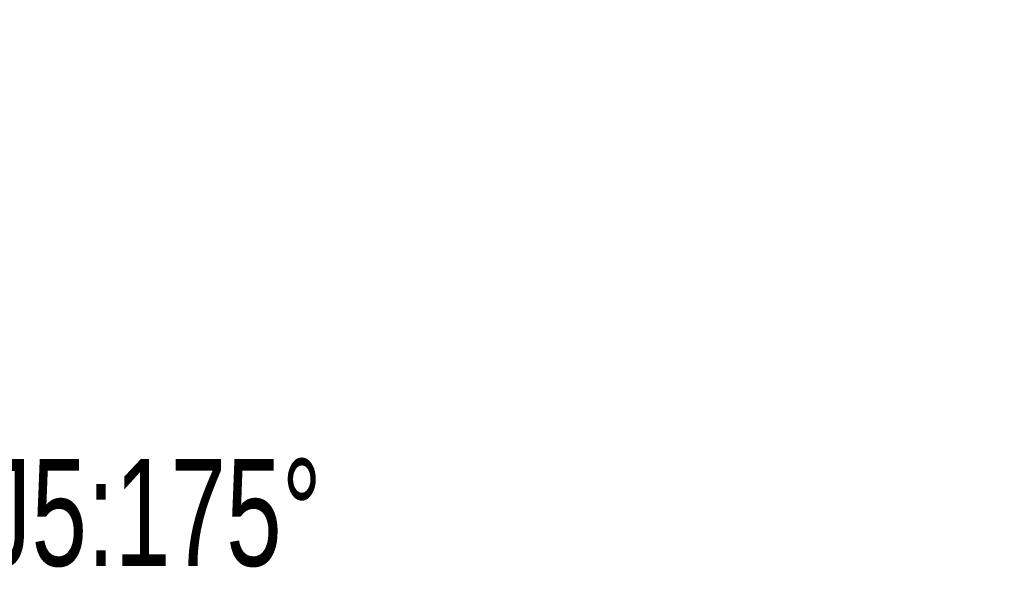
# Model space of a CAD drawing. Header units: millimetres. Extents: x 0 to 840, y 0 to 594.
# Tile 22 of 28: x 476 to 541, y 378 to 414. Entities that reach past the tile are written whole.
import ezdxf

# ---------------------------------------------------------------- set-up
doc = ezdxf.new("R2010")
doc.units = ezdxf.units.MM
doc.linetypes.add('CENTERX2', pattern=[20.32, 12.7, -2.54, 2.54, -2.54])
doc.layers.get('0').update_dxf_attribs({"lineweight": 18})
doc.layers.add('标注层', color=150, linetype='Continuous', lineweight=18)
doc.styles.add('SLDTEXTSTYLE1', font='txt', dxfattribs={"width": 0.7})
doc.dimstyles.new('SLDDIMSTYLE1', dxfattribs={"dimtxt": 7, "dimasz": 4, "dimexe": 0, "dimexo": 0.0625, "dimgap": 1.75, "dimtad": 0, "dimtih": 1, "dimtoh": 1, "dimdec": 0, "dimlfac": 10, "dimrnd": 1e-09, "dimzin": 12, "dimdsep": 46, "dimtxsty": 'SLDTEXTSTYLE1', "dimcen": 0, "dimdle": 8, "dimadec": 0, "dimazin": 3, "dimtfac": 1, "dimtdec": 3, "dimtofl": 0, "dimtmove": 0, "dimatfit": 3, "dimfxl": 1, "dimfrac": 2, "dimtolj": 1, "dimarcsym": 0})

# ---------------------------------------------------------------- blocks, each defined once
blk = doc.blocks.new('*X35')
at = {"layer": '标注层', "linetype": 'Continuous'}
blk.add_hatch(color=0, dxfattribs=at).paths.add_polyline_path([(764.592, 503.453), (767.902, 505.795), (766.964, 506.742)], flags=0)
at = {"layer": '标注层', "color": 0, "linetype": 'Continuous'}
for q in [(764.592, 503.453), (797.828, 530.667)]:
    blk.add_line((792.053, 530.667), q, dxfattribs=at)
at = {"layer": '标注层', "color": 0, "insert": (807.655, 530.667), "char_height": 7, "width": 35.80559, "attachment_point": 5, "style": 'SLDTEXTSTYLE1'}
blk.add_mtext('%%C1868', dxfattribs=at)

msp = doc.modelspace()

# ---------------------------------------------------------------- linework, layer by layer
at = {"color": 7, "linetype": 'CENTERX2', "lineweight": 18}
msp.add_arc((631.908, 371.964), 186.8, 95, 85, dxfattribs=at)

# ---------------------------------------------------------------- texts
at = {"layer": '标注层', "color": 7, "insert": (473.902, 385.685), "char_height": 7, "width": 10.66676, "attachment_point": 1, "style": 'SLDTEXTSTYLE1'}
msp.add_mtext('J5:175%%D', dxfattribs=at)

# ---------------------------------------------------------------- dimensions: what is measured, and where the dimension line sits
at = {"layer": '标注层', "color": 7}
dim = msp.add_diameter_dim_2p(p1=(499.225, 240.475), p2=(764.592, 503.453), dimstyle='SLDDIMSTYLE1', override={"dimpost": '%%C<>', "dimsah": 1}, dxfattribs=at)
dim.commit()
dim.dimension.update_dxf_attribs({"geometry": '*X35', "text_midpoint": (792.053, 530.667), "dimtype": 163})

doc.saveas('drawing.dxf')
